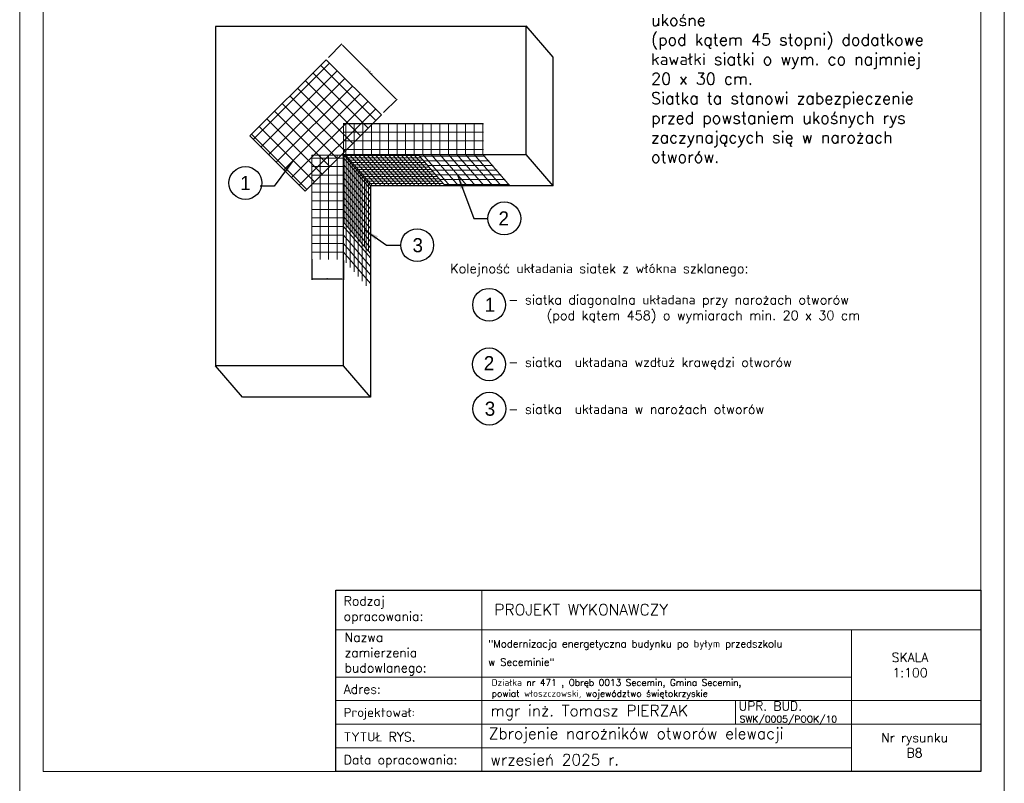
# Model space of a CAD drawing. Header units: millimetres. Extents: x 0 to 152651, y 46550 to 81081.
# Tile 75 of 109: x 144251 to 146351, y 72196 to 73824. Entities that reach past the tile are written whole.
import ezdxf

# ---------------------------------------------------------------- set-up
doc = ezdxf.new("R2010")
doc.units = ezdxf.units.MM
doc.linetypes.add('ACAD_ISO02W100', pattern=[15, 12, -3])
for name, color, linetype, lineweight in [('cienka', 3, 'Continuous', 18), ('linia', 100, 'Continuous', 25), ('opisy', 4, 'Continuous', 18), ('przerywa', 100, 'ACAD_ISO02W100', 5)]:
    doc.layers.add(name, color=color, linetype=linetype, lineweight=lineweight)
doc.styles.add('KASIA', font='romans.shx', dxfattribs={"height": 20})
doc.styles.get("Standard").update_dxf_attribs({"font": 'GOTHIC.TTF'})
doc.styles.add('style1', font='simplex.shx')
doc.dimstyles.new('ISO-25', dxfattribs={"dimtxt": 2.5, "dimasz": 2.5, "dimexe": 1.25, "dimexo": 0.625, "dimtad": 1, "dimtxsty": 'Standard', "dimcen": 2.5, "dimadec": 0, "dimazin": 0, "dimtfac": 1, "dimtmove": 0, "dimatfit": 3, "dimfxl": 1, "dimarcsym": 0})
doc.dimstyles.new('RBCT DIM 20', dxfattribs={"dimtxt": 40, "dimasz": 50, "dimexe": 2.5, "dimexo": 150, "dimgap": 25, "dimtad": 1, "dimdec": 0, "dimzin": 1, "dimtxsty": 'style1', "dimcen": 50, "dimclrd": 8, "dimclre": 8, "dimclrt": 2, "dimadec": 0, "dimazin": 0, "dimtfac": 1, "dimtdec": 0, "dimtmove": 0, "dimatfit": 3, "dimfxl": 1, "dimarcsym": 0})

# ---------------------------------------------------------------- blocks, each defined once
blk = doc.blocks.new('*D1030')
at = {"color": 0, "lineweight": -2, "transparency": 16777216}
for p, q in [((144909.6, 73743.5), (144938.5, 73772.4)), ((144939.4, 73769.7), (145053.5, 73655.6)), ((145027.3, 73625.8), (145056.2, 73654.7))]:
    blk.add_line(p, q, dxfattribs=at)
at = {"color": 0, "transparency": 16777216}
for points in [[(144939.7, 73770), (144939.1, 73769.4), (144937.6, 73771.5)], [(145053.8, 73655.9), (145053.2, 73655.3), (145055.3, 73653.8)]]:
    blk.add_solid(points, dxfattribs=at)
at = {"layer": 'Defpoints', "color": 0, "transparency": 16777216}
for p in [(144909.2, 73743), (145055.3, 73653.8), (145026.9, 73625.4)]:
    blk.add_point(p, dxfattribs=at)
at = {"color": 0, "transparency": 16777216, "insert": (144997.8, 73714), "char_height": 2.5, "attachment_point": 5, "rotation": 315}
blk.add_mtext('min. 20 cm', dxfattribs=at)
blk = doc.blocks.new('*D1031')
at = {"color": 0, "lineweight": -2, "transparency": 16777216}
for p, q in [((144873.9, 73313.4), (144873.9, 73269.8)), ((144941.4, 73310.7), (144941.4, 73269.8)), ((144938.9, 73271), (144876.4, 73271))]:
    blk.add_line(p, q, dxfattribs=at)
at = {"color": 0, "transparency": 16777216}
for points in [[(144876.4, 73271.4), (144876.4, 73270.6), (144873.9, 73271)], [(144938.9, 73271.4), (144938.9, 73270.6), (144941.4, 73271)]]:
    blk.add_solid(points, dxfattribs=at)
at = {"layer": 'Defpoints', "color": 0, "transparency": 16777216}
for p in [(144873.9, 73314), (144941.4, 73311.3), (144873.9, 73271)]:
    blk.add_point(p, dxfattribs=at)
at = {"color": 0, "transparency": 16777216, "insert": (144907.7, 73272.4), "char_height": 2.5, "attachment_point": 5}
blk.add_mtext('{\\H0.57143x;10 - 15 cm}', dxfattribs=at)

msp = doc.modelspace()

# ---------------------------------------------------------------- linework, layer by layer
at = {"color": 0, "lineweight": 5}
for p, q in [((144742.254, 73576.1), (144904.754, 73738.6)), ((144904.754, 73738.6), (144742.254, 73576.1)), ((144749.42, 73568.933), (144911.921, 73731.434)), ((144904.754, 73738.6), (145022.429, 73620.926)), ((144765.756, 73552.598), (144928.256, 73715.098)), ((144876.547, 73710.393), (144994.221, 73592.718)), ((144892.883, 73726.729), (145010.557, 73609.054)), ((144782.092, 73536.262), (144944.592, 73698.762)), ((144860.211, 73694.057), (144977.886, 73576.383)), ((144798.427, 73519.926), (144960.928, 73682.427)), ((144843.875, 73677.721), (144961.55, 73560.047)), ((144814.763, 73503.591), (144977.264, 73666.091)), ((144827.54, 73661.386), (144945.214, 73543.711)), ((144831.099, 73487.255), (144993.599, 73649.755)), ((144794.868, 73628.714), (144912.543, 73511.04)), ((144811.204, 73645.05), (144928.879, 73527.375)), ((144847.434, 73470.919), (145009.935, 73633.42)), ((144778.533, 73612.379), (144896.207, 73494.704)), ((145022.429, 73620.926), (144859.928, 73458.425)), ((144762.197, 73596.043), (144879.871, 73478.368)), ((145239.389, 73602.769), (144941.225, 73602.769)), ((144941.492, 73536.5), (144941.492, 73602.769)), ((144941.492, 73602.15), (145240.342, 73602.15)), ((144946.536, 73536.516), (144946.536, 73602.769)), ((144964.788, 73536.516), (144964.788, 73602.769)), ((144983.04, 73536.516), (144983.04, 73602.769)), ((145001.291, 73536.516), (145001.291, 73602.769)), ((145019.543, 73536.516), (145019.543, 73602.769)), ((145037.795, 73536.516), (145037.795, 73602.769)), ((145056.046, 73536.516), (145056.046, 73602.769)), ((145074.298, 73536.516), (145074.298, 73602.769)), ((145092.549, 73536.516), (145092.549, 73602.769)), ((145110.801, 73536.516), (145110.801, 73602.769)), ((145129.053, 73536.516), (145129.053, 73602.769)), ((145147.304, 73536.516), (145147.304, 73602.769)), ((145165.556, 73536.516), (145165.556, 73602.769)), ((145183.808, 73536.516), (145183.808, 73602.769)), ((145202.059, 73536.516), (145202.059, 73602.769)), ((145220.311, 73536.516), (145220.311, 73602.769)), ((145238.563, 73536.516), (145238.563, 73602.769)), ((144859.928, 73458.425), (144742.254, 73576.1)), ((144745.861, 73579.707), (144863.536, 73462.033)), ((144941.492, 73583.899), (145240.342, 73583.899)), ((144941.492, 73565.647), (145240.342, 73565.647)), ((144941.492, 73547.395), (145240.342, 73547.395)), ((144873.897, 73535.396), (144873.897, 73314.028)), ((144941.432, 73535.396), (144873.897, 73535.396)), ((144873.897, 73529.144), (144941.432, 73529.144)), ((144891.781, 73312.908), (144891.781, 73535.396)), ((144910.033, 73312.908), (144910.033, 73535.396)), ((144928.285, 73312.908), (144928.285, 73535.396)), ((144941.432, 73529.56), (144999.473, 73462.69)), ((144999.473, 73469.724), (144941.492, 73536.516)), ((144943.092, 73390.172), (144943.092, 73534.672)), ((145102.348, 73534.672), (144943.092, 73534.672)), ((144945.608, 73536.516), (145003.589, 73469.724)), ((144947.418, 73385.188), (144947.418, 73529.689)), ((145106.432, 73529.689), (144947.418, 73529.689)), ((144951.744, 73380.205), (144951.744, 73524.706)), ((145110.757, 73524.706), (144951.744, 73524.706)), ((144954.734, 73536.516), (145012.715, 73469.724)), ((144963.837, 73536.516), (145021.818, 73469.724)), ((144972.986, 73536.516), (145030.967, 73469.724)), ((144982.112, 73536.516), (145040.093, 73469.724)), ((144991.215, 73536.516), (145049.196, 73469.724)), ((145000.363, 73536.516), (145058.344, 73469.724)), ((145009.489, 73536.516), (145067.47, 73469.724)), ((145018.615, 73536.516), (145076.596, 73469.724)), ((145027.741, 73536.516), (145085.722, 73469.724)), ((145036.867, 73536.516), (145094.848, 73469.724)), ((145045.992, 73536.516), (145103.973, 73469.724)), ((145055.095, 73536.516), (145113.076, 73469.724)), ((145064.244, 73536.516), (145122.225, 73469.724)), ((145073.37, 73536.516), (145131.351, 73469.724)), ((145082.496, 73536.516), (145140.477, 73469.724)), ((145091.621, 73536.516), (145149.602, 73469.724)), ((145100.747, 73536.516), (145158.728, 73469.724)), ((145244.027, 73532.829), (145103.948, 73532.829)), ((145110.801, 73536.516), (145168.782, 73469.724)), ((145252.195, 73522.862), (145112.6, 73522.862)), ((145129.053, 73536.516), (145187.034, 73469.724)), ((145147.259, 73536.516), (145205.24, 73469.724)), ((145165.556, 73536.516), (145223.537, 73469.724)), ((145183.808, 73536.516), (145241.789, 73469.724)), ((145202.059, 73536.516), (145260.04, 73469.724)), ((145220.311, 73536.516), (145278.292, 73469.724)), ((145238.563, 73536.516), (145296.544, 73469.724)), ((144873.897, 73510.892), (144941.432, 73510.892)), ((144941.432, 73515.638), (144999.473, 73448.768)), ((144941.432, 73501.716), (144999.473, 73434.846)), ((144956.07, 73375.222), (144956.07, 73519.723)), ((145115.083, 73519.723), (144956.07, 73519.723)), ((144960.395, 73370.239), (144960.395, 73514.74)), ((145119.409, 73514.74), (144960.395, 73514.74)), ((144964.721, 73365.256), (144964.721, 73509.757)), ((145123.735, 73509.757), (144964.721, 73509.757)), ((144969.047, 73360.273), (144969.047, 73504.774)), ((145128.06, 73504.774), (144969.047, 73504.774)), ((145260.846, 73512.896), (145121.251, 73512.896)), ((145269.498, 73502.93), (145129.903, 73502.93)), ((144873.897, 73492.64), (144941.432, 73492.64)), ((144941.891, 73487.265), (144999.473, 73420.923)), ((145132.144, 73499.79), (144973.131, 73499.79)), ((144973.373, 73355.29), (144973.373, 73499.79)), ((144977.456, 73350.307), (144977.456, 73494.807)), ((145136.47, 73494.807), (144977.456, 73494.807)), ((144981.782, 73345.324), (144981.782, 73489.824)), ((145140.796, 73489.824), (144981.782, 73489.824)), ((145145.121, 73484.841), (144986.108, 73484.841)), ((144986.35, 73340.34), (144986.35, 73484.841)), ((144990.434, 73335.357), (144990.434, 73479.858)), ((145149.447, 73479.858), (144990.434, 73479.858)), ((145278.149, 73492.964), (145138.554, 73492.964)), ((145286.801, 73482.997), (145147.206, 73482.997)), ((144873.897, 73474.389), (144941.432, 73474.389)), ((144941.432, 73473.871), (144999.473, 73407.001)), ((144941.432, 73459.949), (144999.473, 73393.079)), ((145153.773, 73474.875), (144994.759, 73474.875)), ((144995.001, 73330.374), (144995.001, 73474.875)), ((145295.452, 73473.031), (145155.857, 73473.031)), ((144873.897, 73456.137), (144941.432, 73456.137)), ((144873.897, 73437.885), (144941.432, 73437.885)), ((144941.432, 73446.027), (144999.473, 73379.157)), ((144873.897, 73419.634), (144941.432, 73419.634)), ((144941.432, 73432.105), (144999.473, 73365.235)), ((144941.432, 73418.183), (144999.473, 73351.313)), ((144873.897, 73401.382), (144941.432, 73401.382)), ((144941.432, 73404.261), (144999.473, 73337.391)), ((144873.897, 73383.131), (144941.432, 73383.131)), ((144999.473, 73325.264), (144941.432, 73392.08)), ((144999.473, 73316.315), (144941.432, 73383.131)), ((144947.418, 73385.188), (144947.418, 73306.012)), ((144956.021, 73375.285), (144956.021, 73296.102)), ((144873.897, 73364.879), (144941.432, 73364.879)), ((144999.473, 73298.064), (144941.432, 73364.879)), ((144964.624, 73365.381), (144964.624, 73286.191)), ((144973.227, 73355.477), (144973.227, 73276.281)), ((144873.897, 73346.627), (144941.432, 73346.627)), ((144999.473, 73279.812), (144941.432, 73346.627)), ((144981.831, 73345.574), (144981.831, 73266.37)), ((144990.434, 73335.67), (144990.434, 73256.46)), ((144873.897, 73328.376), (144941.432, 73328.376)), ((144999.473, 73261.56), (144941.432, 73328.376))]:
    msp.add_line(p, q, dxfattribs=at)
at = {"color": 2}
for centre in [(144732.507, 73475.896), (145284.66, 73400.422), (145098.963, 73343.362), (145252.306, 73216.302), (145252.179, 73089.396), (145252.748, 72994.829)]:
    msp.add_circle(centre, 34.999, dxfattribs=at)
at = {"layer": 'cienka'}
for p, q in [((144251.116, 72171.419), (144251.116, 75141.419)), ((146351.116, 75141.419), (146351.116, 72171.419)), ((146351.116, 72171.419), (146351.116, 75141.419)), ((146351.116, 72171.419), (146351.116, 75141.419)), ((144301.116, 72221.419), (144301.116, 75091.419)), ((146301.116, 75091.419), (146301.116, 72221.419)), ((145778.095, 72373.166), (145778.095, 72322.817)), ((145989.116, 72322.185), (146301.116, 72322.185)), ((146301.116, 72221.419), (144301.116, 72221.419))]:
    msp.add_line(p, q, dxfattribs=at)
at = {"layer": 'linia', "lineweight": 25}
for p, q in [((144668.444, 73809.504), (144668.444, 73379.7)), ((145330.985, 73809.504), (144668.444, 73809.504)), ((145388.966, 73743.736), (145330.985, 73810.528)), ((145330.985, 73536.516), (145330.985, 73809.504)), ((145388.966, 73469.724), (145388.966, 73743.736)), ((144941.432, 73086.076), (144941.432, 73536.516)), ((144941.432, 73536.516), (145330.985, 73536.516)), ((145388.966, 73469.724), (145330.985, 73536.516)), ((144999.473, 73469.724), (144999.473, 73019.215)), ((145388.966, 73469.724), (144999.473, 73469.724)), ((144668.444, 73379.7), (144668.443, 73086.532)), ((144941.432, 73086.076), (144668.444, 73086.076)), ((144726.484, 73019.215), (144668.444, 73086.076)), ((144999.473, 73019.215), (144941.432, 73086.076)), ((144999.473, 73019.215), (144726.484, 73019.215))]:
    msp.add_line(p, q, dxfattribs=at)
at = {"layer": 'opisy', "linetype": 'Continuous', "lineweight": 0, "flags": 128}
for points in [[(144925.407, 72221.419), (144925.407, 72607.717), (145236.696, 72607.683), (145236.696, 72221.385)], [(146025.116, 72523.717), (146301.116, 72523.717), (146301.116, 72372.534), (146025.116, 72372.534)]]:
    msp.add_lwpolyline(points, close=True, dxfattribs=at)
for points in [[(144925.407, 72607.7), (146301.116, 72607.7), (146301.116, 72523.717), (144925.407, 72523.717)], [(145965.116, 72607.7), (146301.116, 72607.7)], [(144925.407, 72422.934), (146025.116, 72422.934), (146025.116, 72271.785), (144925.407, 72271.785)], [(144925.407, 72372.534), (146025.116, 72372.534), (146025.116, 72322.185), (144925.407, 72322.185)], [(145965.116, 72372.534), (146301.116, 72372.534)], [(144925.407, 72322.185), (146025.116, 72322.185), (146025.116, 72271.802), (144925.407, 72271.802)], [(144961.407, 72271.802), (146025.116, 72271.802), (146025.116, 72221.419), (144961.407, 72221.419)]]:
    msp.add_lwpolyline(points, dxfattribs=at)
at = {"layer": 'opisy', "lineweight": 25}
msp.add_lwpolyline([(144925.407, 72607.7), (146301.116, 72607.7), (146301.116, 72221.419), (144925.407, 72221.419)], close=True, dxfattribs=at)

# ---------------------------------------------------------------- texts
at = {"color": 2, "char_height": 30, "attachment_point": 1}
for s, insert, width in [('1', (144721.313, 73490.876), 25.79133), ('2', (145272.376, 73415.402), 25.79131), ('3', (145088.971, 73358.342), 27.51075), ('1', (145242.891, 73231.282), 21.68516), ('2', (145240.923, 73106.92), 26.60888), ('3', (145243.017, 73009.809), 24.96464)]:
    msp.add_mtext(s, dxfattribs=dict(at, insert=insert, width=width))
at = {"layer": 'cienka', "insert": (145597.578, 73918.994), "char_height": 25, "width": 671.3235, "attachment_point": 1}
msp.add_mtext('\\pxt64;{\\Fromans|c0;Na narożnikach otworów w elewacji (np: okien i drzwi) należy umieścić ukośne\\P(pod kątem 45 stopni) dodatkowe kawałki siatki o wym. co najmniej 20 x 30 cm.\\PSiatka ta stanowi zabezpieczenie przed powstaniem ukośnych rys zaczynających się w narożach otworów.}', dxfattribs=at)
at = {"layer": 'opisy', "linetype": 'Continuous', "lineweight": 0, "attachment_point": 4, "style": 'KASIA'}
for s, insert, char_height, width in [('\\A1;{\\H0.80952x;Rodzaj opracowania:}', (144942.233, 72565.43), 24, 141.54434), ('\\A1;\\pxql;PROJEKT WYKONAWCZY', (145263.584, 72566.511), 24, 946.31605), ('\\A1;\\pxql;{\\H0.80952x;Nazwa \\Pzamierzenia\\Pbudowlanego:}', (144944.05, 72471.733), 24, 141.54434), ('\\A1;\\pxsm1.5,qj;"Modernizacja energetyczna budynku po byłym przedszkolu\\P\\pq*;w Seceminie"', (145250.693, 72474.233), 15.6, 766.2055), ('\\A1;\\pxqc;{\\H0.80952x;SKALA\\P1:100}', (145776.12, 72448.516), 24, 747.85817), ('\\A1;\\pxql;{\\H0.80952x;Adres:}', (144942.233, 72397.037), 24, 141.54434), ('\\A1;Działka nr 471 , Obręb 0013 Secemin, Gmina Secemin,\\Ppowiat włoszczowski, województwo świętokrzyskie', (145257.803, 72397.097), 14, 756.99257), ('\\A1;UPR. BUD.', (145784.605, 72361.001), 19.2, 598.28653), ('\\A1;\\pxql;{\\H0.80952x;Projektował:}', (144942.233, 72344.559), 24, 747.85817), ('\\A1;mgr inż. Tomasz PIERZAK', (145255.074, 72347.251), 24, 747.85817), ('\\A1;SWK/0005/POOK/10', (145786.611, 72330.709), 14.4, 448.7149), ('\\A1;\\pxql;{\\H0.80952x;TYTUŁ RYS.}', (144942.233, 72295.355), 24, 747.85817), ('\\A1;Zbrojenie narożników otworów elewacji', (145251.798, 72298.585), 24, 747.85817), ('\\A1;\\pxqc;{\\H0.80952x;Nr rysunku\\PB8}', (145785.747, 72277.499), 24, 747.85817), ('\\A1;wrzesień 2025 r.', (145255.074, 72246.641), 24, 747.85817), ('\\A1;\\pxql;{\\H0.80952x;Data opracowania:}', (144942.233, 72243.317), 24, 747.85817)]:
    msp.add_mtext(s, dxfattribs=dict(at, insert=insert, char_height=char_height, width=width))
at = {"layer": 'przerywa', "color": 2, "insert": (145169.371, 73303.753), "char_height": 20, "width": 1146.17783, "attachment_point": 1}
msp.add_mtext('{\\Fromans|c0;Kolejność układania siatek z włókna szklanego: \\P\\P         - siatka diagonalna układana przy narożach otworów \\P               (pod kątem 458) o wymiarach min. 20 x 30 cm\\Fromans|c238;\\P\\Fromans|c0; \\P            \\P         - siatka  układana wzdłuż krawędzi otworów \\Fromans|c238;\\P\\Fromans|c0;\\P\\P         - siatka  układana w narożach otworów}', dxfattribs=at)

# ---------------------------------------------------------------- dimensions: what is measured, and where the dimension line sits
dim = msp.add_aligned_dim(p1=(144909.188, 73743.034), p2=(145026.863, 73625.36), distance=40.216, text='min. 20 cm', dimstyle='ISO-25')
dim.commit()
dim.dimension.update_dxf_attribs({"geometry": '*D1030', "text_midpoint": (144997.85, 73714.021)})
dim = msp.add_linear_dim(base=(144873.897, 73271.02), p1=(144941.432, 73311.296), p2=(144873.897, 73314.028), text='{\\H0.57143x;10 - 15 cm}', dimstyle='ISO-25')
dim.commit()
dim.dimension.update_dxf_attribs({"geometry": '*D1031', "text_midpoint": (144907.665, 73272.395)})

# ---------------------------------------------------------------- leaders
at = {"color": 0, "lineweight": 5}
for points in [[(144834.706, 73523.534), (144794.012, 73469.177), (144763.766, 73469.177)], [(145185.066, 73492.964), (145219.415, 73400.422), (145249.661, 73400.422)], [(144987.868, 73375.201), (145033.718, 73343.362), (145063.964, 73343.362)]]:
    msp.add_leader(points, dimstyle='RBCT DIM 20', override={"dimasz": 30, "dimtad": 0}, dxfattribs=at)

doc.saveas('drawing.dxf')
